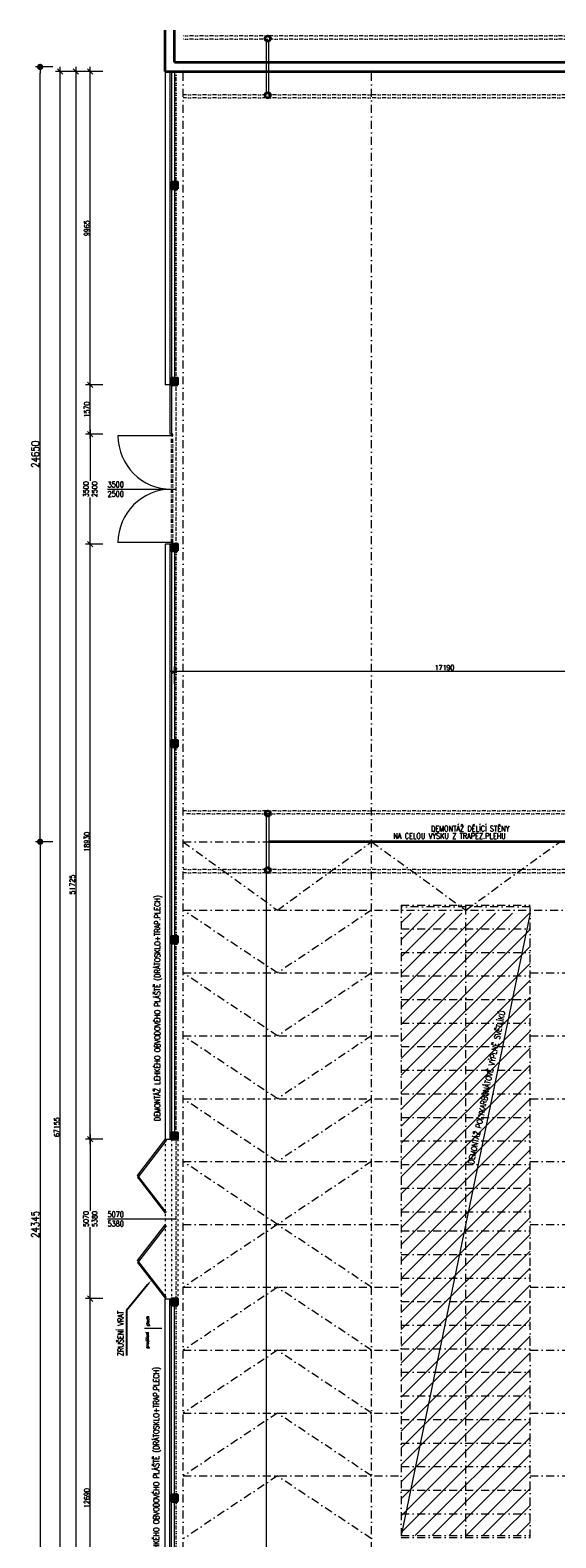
# Model space of a CAD drawing. Header units: millimetres. Extents: x -485339 to 286898, y -1189934 to 1602269.
# Tile 158 of 230: x -144751 to -128014, y -614408 to -566445. Entities that reach past the tile are written whole.
import ezdxf
from ezdxf import colors
from ezdxf.entities.mleader import LeaderData, LeaderLine
from ezdxf.math import Vec2, Vec3

# ---------------------------------------------------------------- set-up
doc = ezdxf.new("R2010")
doc.units = ezdxf.units.MM
doc.header["$LTSCALE"] = 10
for name, pattern in [('DASHDOT', [25.4, 12.7, -6.35, 0, -6.35]), ('DASHED', [19.05, 12.7, -6.35]), ('DĚLICÍ2', [15.875, 6.35, -3.175, 0, -3.175, 0, -3.175]), ('ČÁRKOVANÁ2', [9.525, 6.35, -3.175])]:
    doc.linetypes.add(name, pattern=pattern)
doc.layers.get('Defpoints').update_dxf_attribs({"lineweight": 0})
for name, color, linetype, lineweight, true_color in [('BOUR_DVEŘE', 7, 'Continuous', 18, 0x4ccd32), ('BOUR_OBV.PLÁŠT', 7, 'Continuous', 18, 0x4ccd32), ('BOUR_ČÁRY_OBRYS', 7, 'Continuous', 35, 0x4ccd32), ('BOUR_ŠRAFY', 7, 'Continuous', 18, 0x4ccd32), ('BOURÁNÍ_POPIS', 7, 'Continuous', 18, 0x4ccd32)]:
    doc.layers.add(name, color=color, linetype=linetype, lineweight=lineweight, true_color=true_color)
for name, color, linetype, lineweight in [('St__otvory_dveře', 40, 'Continuous', 18), ('St_kóty', 132, 'Continuous', 18), ('St_lehký obvodový plášť', 152, 'Continuous', 18), ('St_popis_otvory', 40, 'Continuous', 18), ('St_sloupy_konstrukce haly', 5, 'Continuous', 35), ('St_sloupy_opláštění_půdorys', 25, 'Continuous', 35), ('St_čáry_nad', 250, 'DĚLICÍ2', 18), ('St_čáry_obrys', 5, 'Continuous', 35), ('St_čáry_osy', 250, 'DASHDOT', 18), ('St_čáry_plné', 250, 'Continuous', 18), ('St_čáry_pod', 250, 'ČÁRKOVANÁ2', 18)]:
    doc.layers.add(name, color=color, linetype=linetype, lineweight=lineweight)
doc.styles.get("Standard").update_dxf_attribs({"font": 'simplex.shx', "width": 0.8})
doc.linetypes.add('ZIGZAG', pattern='A,0.00254,-5.08,[131,ltypeshp.shx,S=5.08,R=0,X=-5.08,Y=0],-10.16,[131,ltypeshp.shx,S=5.08,R=180,X=5.08,Y=0],-5.08', length=20.32254)
doc.dimstyles.new('stavebníM100', dxfattribs={"dimtxt": 165, "dimasz": 170, "dimexe": 150, "dimexo": 100, "dimgap": 30, "dimtad": 1, "dimdec": 0, "dimtxsty": 'Standard', "dimblk": 'OBLIQUE', "dimcen": -2.5, "dimdle": 150, "dimclrd": 256, "dimclre": 256, "dimclrt": 256, "dimadec": 4, "dimazin": 0, "dimtfac": 1, "dimtdec": 0, "dimtmove": 2, "dimatfit": 3, "dimldrblk": 'OBLIQUE', "dimfxl": 400, "dimfxlon": 1, "dimlwd": -1, "dimlwe": -1, "dimarcsym": 0})
doc.dimstyles.new('stavebníM100_modul', dxfattribs={"dimtxt": 250, "dimasz": 200, "dimexe": 150, "dimexo": 100, "dimgap": 30, "dimtad": 1, "dimdec": 0, "dimtxsty": 'Standard', "dimblk": 'DOT', "dimcen": -2.5, "dimdle": 150, "dimclrd": 256, "dimclre": 256, "dimclrt": 256, "dimadec": 4, "dimazin": 0, "dimtfac": 1, "dimtdec": 0, "dimtmove": 2, "dimatfit": 3, "dimldrblk": 'OBLIQUE', "dimfxl": 400, "dimfxlon": 1, "dimlwd": -1, "dimlwe": -1, "dimarcsym": 0})

# ---------------------------------------------------------------- blocks, each defined once
blk = doc.blocks.new('G$C0F2906C7')
at = {"layer": 'St_sloupy_opláštění_půdorys', "ltscale": 2}
blk.add_lwpolyline([(-105, -105), (105, -105), (105, 105), (-105, 105)], close=True, dxfattribs=at)
for points in [[(-105, 105), (105, -105)], [(105, 105), (-105, -105)]]:
    blk.add_lwpolyline(points, dxfattribs=at)
blk = doc.blocks.new('G$CD8A98CDB')
at = {"layer": 'St_sloupy_konstrukce haly', "color": 250, "lineweight": 18, "ltscale": 2}
for points in [[(-825, 0), (825, 0)], [(-825, -80), (825, -80)]]:
    blk.add_lwpolyline(points, dxfattribs=at)
at = {"layer": 'St_sloupy_konstrukce haly', "ltscale": 2}
for centre in [(-900, -40), (900, -40)]:
    blk.add_circle(centre, 85, dxfattribs=at)
blk = doc.blocks.new('G$C7F8F446A')
at = {"layer": 'St_čáry_plné', "color": 0, "linetype": 'ByBlock', "ltscale": 2}
for p, q in [((20055, 4100), (-55, 4100)), ((-55, 0), (20055, 0))]:
    blk.add_line(p, q, dxfattribs=at)
for points in [[(-55, 4100), (-55, 0)], [(695, 4100), (695, 0)], [(1445, 4100), (1445, 0)], [(2195, 4100), (2195, 0)], [(2945, 4100), (2945, 0)], [(3695, 4100), (3695, 0)], [(4445, 4100), (4445, 0)], [(5195, 4100), (5195, 0)], [(5945, 4100), (5945, 0)], [(6695, 4100), (6695, 0)], [(7445, 4100), (7445, 0)], [(8195, 4100), (8195, 0)], [(8945, 4100), (8945, 0)], [(9695, 4100), (9695, 0)], [(10305, 4100), (10305, 0)], [(11055, 4100), (11055, 0)], [(11805, 4100), (11805, 0)], [(12555, 4100), (12555, 0)], [(13305, 4100), (13305, 0)], [(14055, 4100), (14055, 0)], [(14805, 4100), (14805, 0)], [(15555, 4100), (15555, 0)], [(16305, 4100), (16305, 0)], [(17055, 4100), (17055, 0)], [(17805, 4100), (17805, 0)], [(18555, 4100), (18555, 0)], [(19305, 4100), (19305, 0)], [(20055, 4100), (20055, 0)], [(-55, 2050), (20000, 2050)]]:
    blk.add_lwpolyline(points, dxfattribs=at)
at = {"layer": 'St_čáry_pod', "color": 0, "linetype": 'ByBlock', "ltscale": 2}
for p, q in [((0, 4100), (0, 0)), ((20000, 0), (20000, 4100))]:
    blk.add_line(p, q, dxfattribs=at)
blk = doc.blocks.new('*U3699')
at = {"layer": 'St_čáry_osy', "ltscale": 2}
blk.add_lwpolyline([(3000, 1000), (0, -1000), (-3000, 1000)], dxfattribs=at)
blk = doc.blocks.new('*U3700')
at = {"layer": 'Defpoints', "ltscale": 2}
for p in [(0, 0), (0, -2000), (0, -4000), (0, -6000), (0, -8000)]:
    blk.add_blockref('*U3699', p, dxfattribs=at)
blk = doc.blocks.new('*U3702')
at = {"layer": 'St_čáry_osy', "ltscale": 2}
blk.add_lwpolyline([(3000, 1000), (0, -1000), (-3000, 1000)], dxfattribs=at)
blk = doc.blocks.new('*U3701')
at = {"layer": 'Defpoints', "ltscale": 2}
for p in [(0, 0), (0, -2000), (0, -4000), (0, -6000), (0, -8000)]:
    blk.add_blockref('*U3702', p, dxfattribs=at)
blk = doc.blocks.new('*U3709')
at = {"layer": 'St_čáry_osy', "ltscale": 2}
for points in [[(-3950, 8000), (9058, 8000)], [(-3950, 6000), (9058, 6000)], [(-3950, 4000), (9058, 4000)], [(-3950, 2000), (9058, 2000)], [(-3950, 0), (9058, 0)], [(-3950, -2000), (9058, -2000)], [(-3950, -4000), (9058, -4000)], [(-3950, -6000), (9058, -6000)], [(-3950, -8000), (9058, -8000)]]:
    blk.add_lwpolyline(points, dxfattribs=at)
blk = doc.blocks.new('*U3710')
at = {"layer": 'St_čáry_osy', "ltscale": 2}
blk.add_blockref('*U3709', (0, 0), dxfattribs=at)
blk = doc.blocks.new('G$CBBA53EB2')
at = {"layer": 'St__otvory_dveře', "color": 0, "ltscale": 2}
for points in [[(-2492, -50), (-1354, 833), (-1385, 872), (-2523, -10)], [(-1394, 802), (-1354, 833), (-1385, 872), (-1425, 841)], [(-217, -50), (-1354, 833), (-1324, 872), (-186, -10)], [(-1315, 802), (-1354, 833), (-1324, 872), (-1284, 841)], [(217, -50), (1354, 833), (1324, 872), (186, -10)], [(1315, 802), (1354, 833), (1324, 872), (1284, 841)], [(2492, -50), (1354, 833), (1385, 872), (2523, -10)], [(1394, 802), (1354, 833), (1385, 872), (1425, 841)], [(-2492, -50), (-2453, -19), (-2483, 20), (-2523, -10)], [(-217, -50), (-256, -19), (-226, 20), (-186, -10)], [(217, -50), (256, -19), (226, 20), (186, -10)], [(2492, -50), (2453, -19), (2483, 20), (2523, -10)]]:
    blk.add_lwpolyline(points, close=True, dxfattribs=at)
blk = doc.blocks.new('G$CDBD9C03B')
at = {"layer": 'St__otvory_dveře', "ltscale": 2}
for points in [[(-50, 0), (-50, -50), (0, -50), (0, 0)], [(-50, -3450), (-50, -3500), (0, -3500), (0, -3450)]]:
    blk.add_lwpolyline(points, close=True, dxfattribs=at)
for points in [[(-50, -50), (-1750, -50)], [(-50, -3450), (-1750, -3450)]]:
    blk.add_lwpolyline(points, dxfattribs=at)
at = {"layer": 'St__otvory_dveře', "linetype": 'DĚLICÍ2', "ltscale": 2}
for points in [[(-50, -3450), (-50, -50)], [(0, -3450), (0, -50)]]:
    blk.add_lwpolyline(points, dxfattribs=at)
at = {"layer": 'St__otvory_dveře'}
for centre, start, end in [((-50, -50), 180, 270), ((-50, -3450), 90, 180)]:
    blk.add_arc(centre, 1700, start, end, dxfattribs=at)
blk = doc.blocks.new('_OBLIQUE')
at = {"color": 0, "linetype": 'ByBlock'}
blk.add_line((-0.5, -0.5), (0.5, 0.5), dxfattribs=at)
blk = doc.blocks.new('*D4099')
at = {"layer": 'Defpoints', "color": 0}
for p in [(-142835, -606799), (-140255, -606799), (-140555, -619489)]:
    blk.add_point(p, dxfattribs=at)
at = {"layer": 'St_kóty'}
for p, q in [((-142835, -619639), (-142835, -606649)), ((-142435, -606799), (-142985, -606799)), ((-142435, -619489), (-142985, -619489))]:
    blk.add_line(p, q, dxfattribs=at)
at = {"layer": 'St_kóty', "linetype": 'ByBlock', "xscale": 170, "yscale": 170, "zscale": 170}
for p, rotation in [((-142835, -606799), 90), ((-142835, -619489), 270)]:
    blk.add_blockref('_OBLIQUE', p, dxfattribs=dict(at, rotation=rotation))
at = {"layer": 'St_kóty', "insert": (-142947, -613144), "char_height": 165, "attachment_point": 5, "rotation": 90}
blk.add_mtext('12690', dxfattribs=at)
blk = doc.blocks.new('*D4100')
at = {"layer": 'Defpoints', "color": 0}
for p in [(-142835, -601729), (-140255, -601729), (-140255, -606799)]:
    blk.add_point(p, dxfattribs=at)
at = {"layer": 'St_kóty'}
for p, q in [((-142435, -601729), (-142985, -601729)), ((-142835, -601579), (-142835, -604002)), ((-142835, -606949), (-142835, -604527)), ((-142435, -606799), (-142985, -606799))]:
    blk.add_line(p, q, dxfattribs=at)
at = {"layer": 'St_kóty', "linetype": 'ByBlock', "xscale": 170, "yscale": 170, "zscale": 170}
for p, rotation in [((-142835, -601729), 90), ((-142835, -606799), 270)]:
    blk.add_blockref('_OBLIQUE', p, dxfattribs=dict(at, rotation=rotation))
at = {"layer": 'St_kóty', "insert": (-142835, -604264), "char_height": 165, "attachment_point": 5, "rotation": 90}
blk.add_mtext('5070\\P5380', dxfattribs=at)
blk = doc.blocks.new('*D4101')
at = {"layer": 'Defpoints', "color": 0}
for p in [(-142835, -582799), (-140255, -582799), (-140255, -601729)]:
    blk.add_point(p, dxfattribs=at)
at = {"layer": 'St_kóty'}
for p, q in [((-142835, -601879), (-142835, -582649)), ((-142435, -582799), (-142985, -582799)), ((-142435, -601729), (-142985, -601729))]:
    blk.add_line(p, q, dxfattribs=at)
at = {"layer": 'St_kóty', "linetype": 'ByBlock', "xscale": 170, "yscale": 170, "zscale": 170}
for p, rotation in [((-142835, -582799), 90), ((-142835, -601729), 270)]:
    blk.add_blockref('_OBLIQUE', p, dxfattribs=dict(at, rotation=rotation))
at = {"layer": 'St_kóty', "insert": (-142947, -592264), "char_height": 165, "attachment_point": 5, "rotation": 90}
blk.add_mtext('18930', dxfattribs=at)
blk = doc.blocks.new('*D4102')
at = {"layer": 'Defpoints', "color": 0}
for p in [(-142835, -579299), (-140230, -579299), (-140255, -582799)]:
    blk.add_point(p, dxfattribs=at)
at = {"layer": 'St_kóty'}
for p, q in [((-142435, -579299), (-142985, -579299)), ((-142835, -579149), (-142835, -580787)), ((-142835, -582949), (-142835, -581312)), ((-142435, -582799), (-142985, -582799))]:
    blk.add_line(p, q, dxfattribs=at)
at = {"layer": 'St_kóty', "linetype": 'ByBlock', "xscale": 170, "yscale": 170, "zscale": 170}
for p, rotation in [((-142835, -579299), 90), ((-142835, -582799), 270)]:
    blk.add_blockref('_OBLIQUE', p, dxfattribs=dict(at, rotation=rotation))
at = {"layer": 'St_kóty', "insert": (-142835, -581049), "char_height": 165, "attachment_point": 5, "rotation": 90}
blk.add_mtext('3500\\P2500', dxfattribs=at)
blk = doc.blocks.new('*D4103')
at = {"layer": 'Defpoints', "color": 0}
for p in [(-142835, -577729), (-140455, -577729), (-140230, -579299)]:
    blk.add_point(p, dxfattribs=at)
at = {"layer": 'St_kóty'}
for p, q in [((-142435, -577729), (-142985, -577729)), ((-142835, -579449), (-142835, -577579)), ((-142435, -579299), (-142985, -579299))]:
    blk.add_line(p, q, dxfattribs=at)
at = {"layer": 'St_kóty', "linetype": 'ByBlock', "xscale": 170, "yscale": 170, "zscale": 170}
for p, rotation in [((-142835, -577729), 90), ((-142835, -579299), 270)]:
    blk.add_blockref('_OBLIQUE', p, dxfattribs=dict(at, rotation=rotation))
at = {"layer": 'St_kóty', "insert": (-142947, -578514), "char_height": 165, "attachment_point": 5, "rotation": 90}
blk.add_mtext('1570', dxfattribs=at)
blk = doc.blocks.new('*D4104')
at = {"layer": 'Defpoints', "color": 0}
for p in [(-142835, -567764), (-140455, -567764), (-140455, -577729)]:
    blk.add_point(p, dxfattribs=at)
at = {"layer": 'St_kóty'}
for p, q in [((-142435, -567764), (-142985, -567764)), ((-142835, -577879), (-142835, -567614)), ((-142435, -577729), (-142985, -577729))]:
    blk.add_line(p, q, dxfattribs=at)
at = {"layer": 'St_kóty', "linetype": 'ByBlock', "xscale": 170, "yscale": 170, "zscale": 170}
for p, rotation in [((-142835, -567764), 90), ((-142835, -577729), 270)]:
    blk.add_blockref('_OBLIQUE', p, dxfattribs=dict(at, rotation=rotation))
at = {"layer": 'St_kóty', "insert": (-142947, -572747), "char_height": 165, "attachment_point": 5, "rotation": 90}
blk.add_mtext('9965', dxfattribs=at)
blk = doc.blocks.new('*D4105')
at = {"layer": 'Defpoints', "color": 0}
for p in [(-140455, -567764), (-143295, -619489), (-140555, -619489)]:
    blk.add_point(p, dxfattribs=at)
at = {"layer": 'St_kóty'}
for p, q in [((-142895, -567764), (-143445, -567764)), ((-143295, -567614), (-143295, -619639)), ((-142895, -619489), (-143445, -619489))]:
    blk.add_line(p, q, dxfattribs=at)
at = {"layer": 'St_kóty', "linetype": 'ByBlock', "xscale": 170, "yscale": 170, "zscale": 170}
for p, rotation in [((-143295, -567764), 90), ((-143295, -619489), 270)]:
    blk.add_blockref('_OBLIQUE', p, dxfattribs=dict(at, rotation=rotation))
at = {"layer": 'St_kóty', "insert": (-143407, -593627), "char_height": 165, "attachment_point": 5, "rotation": 90}
blk.add_mtext('51725', dxfattribs=at)
blk = doc.blocks.new('*D4107')
at = {"layer": 'Defpoints', "color": 0}
for p in [(-143791, -567764), (-140455, -567764), (-140555, -634919)]:
    blk.add_point(p, dxfattribs=at)
at = {"layer": 'St_kóty'}
for p, q in [((-143391, -567764), (-143941, -567764)), ((-143791, -635069), (-143791, -567614)), ((-143391, -634919), (-143941, -634919))]:
    blk.add_line(p, q, dxfattribs=at)
at = {"layer": 'St_kóty', "linetype": 'ByBlock', "xscale": 170, "yscale": 170, "zscale": 170}
for p, rotation in [((-143791, -567764), 90), ((-143791, -634919), 270)]:
    blk.add_blockref('_OBLIQUE', p, dxfattribs=dict(at, rotation=rotation))
at = {"layer": 'St_kóty', "insert": (-143904, -601342), "char_height": 165, "attachment_point": 5, "rotation": 90}
blk.add_mtext('67155', dxfattribs=at)
blk = doc.blocks.new('_Dot')
at = {"color": 0, "linetype": 'ByBlock', "lineweight": -2}
blk.add_line((-0.5, 0), (-1, 0), dxfattribs=at)
at = {"color": 0, "linetype": 'ByBlock', "const_width": 0.5}
blk.add_lwpolyline([(-0.25, 0, 1), (0.25, 0, 1)], format="xyb", close=True, dxfattribs=at)
blk = doc.blocks.new('*D4109')
at = {"layer": 'Defpoints', "color": 0}
for p in [(-144432, -567615), (-137148, -567615), (-137145, -592264)]:
    blk.add_point(p, dxfattribs=at)
at = {"layer": 'St_kóty'}
for p, q in [((-144032, -567615), (-144582, -567615)), ((-144432, -592064), (-144432, -567815)), ((-144032, -592264), (-144582, -592264))]:
    blk.add_line(p, q, dxfattribs=at)
at = {"layer": 'St_kóty', "xscale": 200, "yscale": 200, "zscale": 200}
for p, rotation in [((-144432, -567615), 90), ((-144432, -592264), 270)]:
    blk.add_blockref('_Dot', p, dxfattribs=dict(at, rotation=rotation))
at = {"layer": 'St_kóty', "insert": (-144587, -579939), "char_height": 250, "attachment_point": 5, "rotation": 90}
blk.add_mtext('24650', dxfattribs=at)
blk = doc.blocks.new('*D4110')
at = {"layer": 'Defpoints', "color": 0}
for p in [(-137225, -592264), (-144432, -616609), (-137225, -616609)]:
    blk.add_point(p, dxfattribs=at)
at = {"layer": 'St_kóty'}
for p, q in [((-144032, -592264), (-144582, -592264)), ((-144432, -592464), (-144432, -616409)), ((-144032, -616609), (-144582, -616609))]:
    blk.add_line(p, q, dxfattribs=at)
at = {"layer": 'St_kóty', "xscale": 200, "yscale": 200, "zscale": 200}
for p, rotation in [((-144432, -592264), 90), ((-144432, -616609), 270)]:
    blk.add_blockref('_Dot', p, dxfattribs=dict(at, rotation=rotation))
at = {"layer": 'St_kóty', "insert": (-144587, -604437), "char_height": 250, "attachment_point": 5, "rotation": 90}
blk.add_mtext('24345', dxfattribs=at)
blk = doc.blocks.new('*D4235')
at = {"layer": 'Defpoints', "color": 0}
for p in [(-122965, -586839), (-122965, -587947), (-140155, -590126)]:
    blk.add_point(p, dxfattribs=at)
at = {"layer": 'St_kóty'}
for p, q in [((-140305, -586839), (-122815, -586839)), ((-140155, -587239), (-140155, -586689)), ((-122965, -587239), (-122965, -586689))]:
    blk.add_line(p, q, dxfattribs=at)
at = {"layer": 'St_kóty', "linetype": 'ByBlock', "xscale": 170, "yscale": 170, "zscale": 170, "rotation": 180}
blk.add_blockref('_OBLIQUE', (-140155, -586839), dxfattribs=at)
at = {"layer": 'St_kóty', "linetype": 'ByBlock', "xscale": 170, "yscale": 170, "zscale": 170}
blk.add_blockref('_OBLIQUE', (-122965, -586839), dxfattribs=at)
at = {"layer": 'St_kóty', "insert": (-131560, -586726), "char_height": 165, "attachment_point": 5}
blk.add_mtext('17190', dxfattribs=at)

msp = doc.modelspace()

# ---------------------------------------------------------------- hatches: boundary and pattern name
at = {"layer": 'BOUR_ŠRAFY', "linetype": 'DASHED'}
h = msp.add_hatch(dxfattribs=at)
h.set_pattern_fill('ANSI31', color=256, scale=120)
h.set_pattern_definition([(45, (12000, 0), (-269.40768, 269.40768), [])])
h.paths.add_polyline_path([(-132934.2, -614336.7), (-128834.2, -614336.7), (-128834.2, -594536.7), (-132934.2, -594536.7)])

# ---------------------------------------------------------------- linework, layer by layer
at = {"layer": 'BOUR_DVEŘE'}
msp.add_lwpolyline([(-142290.5, -604264.2), (-140099.9, -604264.2)], dxfattribs=at)
at = {"layer": 'BOUR_OBV.PLÁŠT'}
for points in [[(-140304.9, -591856.4), (-140304.9, -601729.2)], [(-140254.9, -591856.4), (-140254.9, -601729.2)], [(-140304.9, -619489.2), (-140304.9, -606799.2)], [(-140254.9, -619489.2), (-140254.9, -606799.2)]]:
    msp.add_lwpolyline(points, dxfattribs=at)
at = {"layer": 'BOUR_ČÁRY_OBRYS', "linetype": 'ZIGZAG', "lineweight": 35, "ltscale": 0.5}
msp.add_lwpolyline([(-122964.9, -592264.2), (-137144.9, -592264.2)], dxfattribs=at)
at = {"layer": 'BOURÁNÍ_POPIS'}
msp.add_lwpolyline([(-128834.2, -594536.7), (-132934.2, -614336.7)], dxfattribs=at)
at = {"layer": 'Defpoints', "ltscale": 2}
for points in [[(-137224.9, -616609.2), (-137224.9, -592264.2)], [(-141104.9, -607739.2), (-140554.9, -607739.2)]]:
    msp.add_lwpolyline(points, dxfattribs=at)
at = {"layer": 'St_lehký obvodový plášť'}
for points in [[(-140304.9, -567764.4), (-140304.9, -579299.2)], [(-140254.9, -567764.4), (-140254.9, -579299.2)], [(-140254.9, -579299.2), (-140304.9, -579299.2)], [(-140304.9, -582799.2), (-140304.9, -591856.4)], [(-140254.9, -582799.2), (-140254.9, -591856.4)]]:
    msp.add_lwpolyline(points, dxfattribs=at)
at = {"layer": 'St_popis_otvory'}
msp.add_lwpolyline([(-142290.5, -581049.2), (-140099.9, -581049.2)], dxfattribs=at)
at = {"layer": 'St_čáry_nad', "ltscale": 2}
for points in [[(-43925.2, -566629.7), (-139882.7, -566629.7)], [(-43925.2, -566729.7), (-139882.7, -566729.7)], [(-140099.9, -619539.2), (-140099.9, -567764.4)], [(-43825.2, -568501.7), (-139882.7, -568501.7)], [(-43825.2, -568601.7), (-139882.7, -568601.7)], [(-43825.2, -591279.2), (-139879.9, -591279.2)], [(-46557.7, -591379.2), (-139879.9, -591379.2)], [(-43825.2, -593149.2), (-139879.9, -593149.2)], [(-43825.2, -593249.2), (-139879.9, -593249.2)]]:
    msp.add_lwpolyline(points, dxfattribs=at)
at = {"layer": 'St_čáry_nad'}
for points in [[(-140454.9, -601729.2), (-140454.9, -606799.2)], [(-140254.9, -601729.2), (-140254.9, -606799.2)], [(-140044.9, -601729.2), (-140044.9, -606799.2)]]:
    msp.add_lwpolyline(points, dxfattribs=at)
at = {"layer": 'St_čáry_obrys'}
for points in [[(-140454.9, -567764.4), (-140454.9, -566445.3)], [(-140154.9, -567464.4), (-140154.9, -566445.3)]]:
    msp.add_lwpolyline(points, dxfattribs=at)
at = {"layer": 'St_čáry_obrys', "ltscale": 2}
for points in [[(-140454.9, -567764.4), (-43625.2, -567764.4)], [(-140154.9, -567464.4), (-43925.2, -567464.4)]]:
    msp.add_lwpolyline(points, dxfattribs=at)
at = {"layer": 'St_čáry_osy', "ltscale": 2}
for points in [[(-139879.9, -634619.2), (-139879.9, -567627.2)], [(-133879.9, -634619.2), (-133879.9, -567627.2)], [(-139879.9, -592264.2), (-43825.2, -592251.4)], [(-139879.9, -592264.2), (-136879.9, -594436.7), (-133879.9, -592264.2)], [(-133879.9, -592264.2), (-130884.2, -594436.7), (-127879.9, -592264.2)], [(-139879.9, -594436.7), (-43825.2, -594423.9)], [(-139879.9, -596436.7), (-132934.2, -596436.7)], [(-139879.9, -598436.7), (-132934.2, -598436.7)], [(-139879.9, -600436.7), (-132934.2, -600436.7)], [(-139879.9, -602436.7), (-132934.2, -602436.7)], [(-139879.9, -604436.7), (-132934.2, -604436.7)], [(-139879.9, -606436.7), (-132934.2, -606436.7)], [(-139879.9, -608436.7), (-132934.2, -608436.7)], [(-139879.9, -610436.7), (-132934.2, -610436.7)], [(-139879.9, -612436.7), (-132934.2, -612436.7)]]:
    msp.add_lwpolyline(points, dxfattribs=at)
at = {"layer": 'St_čáry_plné', "ltscale": 2}
for points in [[(-140454.9, -567764.4), (-140454.9, -577729.2)], [(-140254.9, -567764.4), (-140254.9, -579299.2)], [(-140154.9, -567764.4), (-140154.9, -571279.2)], [(-140154.9, -571489.2), (-140154.9, -577519.2)], [(-140454.9, -582799.2), (-140454.9, -601729.2)], [(-140254.9, -582799.2), (-140254.9, -601539.2)], [(-140154.9, -583009.2), (-140154.9, -589039.2)], [(-140154.9, -589249.2), (-140154.9, -595279.2)], [(-140154.9, -595489.2), (-140154.9, -601519.2)], [(-140454.9, -601729.2), (-140254.9, -601729.2)], [(-140454.9, -619489.2), (-140454.9, -606799.2)], [(-140454.9, -606799.2), (-140254.9, -606799.2)], [(-140254.9, -619489.2), (-140254.9, -606989.2)], [(-140154.9, -613039.2), (-140154.9, -607009.2)], [(-140154.9, -619279.2), (-140154.9, -613249.2)]]:
    msp.add_lwpolyline(points, dxfattribs=at)
at = {"layer": 'St_čáry_plné'}
for points in [[(-140254.9, -577729.2), (-140454.9, -577729.2)], [(-140254.9, -582799.2), (-140454.9, -582799.2)]]:
    msp.add_lwpolyline(points, dxfattribs=at)

# ---------------------------------------------------------------- block references
at = {"layer": 'BOUR_DVEŘE', "ltscale": 2, "rotation": 90.00000000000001}
msp.add_blockref('G$CBBA53EB2', (-140465.4, -604262.2), dxfattribs=at)
at = {"layer": 'St__otvory_dveře'}
msp.add_blockref('G$CDBD9C03B', (-140204.9, -579299.2), dxfattribs=at)
at = {"layer": 'St_sloupy_konstrukce haly', "ltscale": 2, "rotation": 90}
for p in [(-137227.7, -567614.7), (-137224.9, -592264.2)]:
    msp.add_blockref('G$CD8A98CDB', p, dxfattribs=at)
at = {"layer": 'St_sloupy_opláštění_půdorys', "ltscale": 2, "rotation": 90}
for p in [(-140149.9, -571384.2), (-140149.9, -577624.2), (-140149.9, -582904.2), (-140149.9, -589144.2), (-140149.9, -595384.2), (-140149.9, -601624.2), (-140149.9, -606904.2), (-140149.9, -613144.2)]:
    msp.add_blockref('G$C0F2906C7', p, dxfattribs=at)
at = {"layer": 'St_čáry_osy', "ltscale": 2}
for name, p in [('*U3700', (-136879.9, -595436.7)), ('*U3710', (-124884.2, -604436.7))]:
    msp.add_blockref(name, p, dxfattribs=at)
at = {"layer": 'St_čáry_osy', "ltscale": 2, "rotation": 90}
msp.add_blockref('G$C7F8F446A', (-128834.2, -614336.7), dxfattribs=at)
at = {"layer": 'St_čáry_osy', "ltscale": 2, "xscale": -1, "rotation": 180}
msp.add_blockref('*U3701', (-136879.9, -613436.7), dxfattribs=at)

# ---------------------------------------------------------------- texts
at = {"layer": 'BOUR_DVEŘE', "insert": (-142026.6, -604264.2), "char_height": 180, "width": 1342.526, "attachment_point": 5}
msp.add_mtext('5070\\P5380', dxfattribs=at)
at = {"layer": 'BOURÁNÍ_POPIS', "width": 0.8}
for s, p in [('DEMONTÁŽ DĚLÍCÍ STĚNY ', (-131991.1, -591935.4)), ('NA CELOU VÝŠKU Z TRAPEZ.PLEHU', (-133190.6, -592169.5))]:
    msp.add_text(s, height=180, dxfattribs=at).set_placement(p)
for s, rotation, p in [('DEMONTÁŽ LEHKÉHO OBVODOVÉHO PLÁŠTĚ (DRÁTOSKLO+TRAP.PLECH)', 90, (-140608.9, -601149.4)), ('DEMONTÁŽ POLYKARBONÁTOVÉ VÝPLNĚ SVĚTLÍKŮ', 78.30106, (-130628.1, -602524.8)), ('DEMONTÁŽ LEHKÉHO OBVODOVÉHO PLÁŠTĚ (DRÁTOSKLO+TRAP.PLECH)', 90, (-140646.8, -616160))]:
    msp.add_text(s, height=180, rotation=rotation, dxfattribs=at).set_placement(p)
at = {"layer": 'Defpoints', "ltscale": 2, "width": 0.8}
for s, p in [('plech', (-140960.1, -607664.1)), ('prosklení', (-140973.3, -608382.3))]:
    msp.add_text(s, height=100, rotation=90, dxfattribs=at).set_placement(p)
at = {"layer": 'St_popis_otvory', "insert": (-142026.6, -581049.2), "char_height": 180, "width": 1342.526, "attachment_point": 5}
msp.add_mtext('3500\\P2500', dxfattribs=at)

# ---------------------------------------------------------------- dimensions: what is measured, and where the dimension line sits
at = {"layer": 'St_kóty'}
for base, p1, p2, dimstyle, picture, middle in [((-144431.9349, -567614.6713), (-137144.8823, -592264.236), (-137147.7395, -567614.6713), 'stavebníM100_modul', '*D4109', (-144586.9349, -579939.4537)), ((-143791.1, -567764.4), (-140554.9, -634919.2), (-140454.9, -567764.4), 'stavebníM100', '*D4107', (-143903.6, -601341.8)), ((-143295, -619489.2), (-140454.9, -567764.4), (-140554.9, -619489.2), 'stavebníM100', '*D4105', (-143407.5, -593626.8)), ((-142834.7, -567764.4), (-140454.9, -577729.2), (-140454.9, -567764.4), 'stavebníM100', '*D4104', (-142947.2, -572746.8)), ((-142834.7, -577729.2), (-140229.9, -579299.2), (-140454.9, -577729.2), 'stavebníM100', '*D4103', (-142947.2, -578514.2)), ((-142834.7, -582799.2), (-140254.9, -601729.2), (-140254.9, -582799.2), 'stavebníM100', '*D4101', (-142947.2, -592264.2)), ((-144431.9, -616609.2), (-137224.9, -592263.9), (-137224.9, -616609.2), 'stavebníM100_modul', '*D4110', (-144586.9, -604436.6)), ((-142834.7, -606799.2), (-140554.9, -619489.2), (-140254.9, -606799.2), 'stavebníM100', '*D4099', (-142947.2, -613144.2))]:
    dim = msp.add_linear_dim(base=base, p1=p1, p2=p2, angle=90, dimstyle=dimstyle, dxfattribs=at)
    dim.commit()
    dim.dimension.update_dxf_attribs({"geometry": picture, "text_midpoint": middle})
for base, p1, p2, text, picture, middle in [((-142834.7, -579299.2), (-140254.9, -582799.2), (-140229.9, -579299.2), '<>\\P2500', '*D4102', (-142834.7, -581049.2)), ((-142834.7, -601729.2), (-140254.9, -606799.2), (-140254.9, -601729.2), '<>\\P5380', '*D4100', (-142834.7, -604264.2))]:
    dim = msp.add_linear_dim(base=base, p1=p1, p2=p2, angle=90, text=text, dimstyle='stavebníM100', override={"dimtxsty": 'Standard'}, dxfattribs=at)
    dim.commit()
    dim.dimension.update_dxf_attribs({"geometry": picture, "text_midpoint": middle, "dimtype": 160})
dim = msp.add_linear_dim(base=(-122964.9, -586838.6), p1=(-140154.9, -590126.3), p2=(-122964.9, -587946.6), dimstyle='stavebníM100', dxfattribs=at)
dim.commit()
dim.dimension.update_dxf_attribs({"geometry": '*D4235', "text_midpoint": (-131559.9, -586726.1)})

# ---------------------------------------------------------------- leaders
at = {"layer": 'BOURÁNÍ_POPIS'}
ml = msp.add_multileader_mtext('Standard', dxfattribs=at)
ml.set_content('ZRUŠENÍ VRAT')
ml.set_leader_properties()
ml.build(insert=Vec2(0, 0))
ml.multileader.update_dxf_attribs({"text_left_attachment_type": 6, "text_right_attachment_type": 6, "arrow_head_size": 180})
ctx = ml.context
ctx.base_point, ctx.char_height, ctx.arrow_head_size, ctx.plane_origin, ctx.plane_x_axis, ctx.plane_y_axis = Vec3(-141682.5, -608748), 180, 180, Vec3(-142646.8, -606394.3), Vec3(0, 1), Vec3(-1, 0)
ctx.left_attachment, ctx.right_attachment, ctx.text_align_type = 6, 6, 2
notes = []
notes.append((ctx, [(0, (1, 1, 0), (-141682.5, -607172.6), (0, -1), 8, [(0, [(-140896.2, -606216.2)], 0, [])])]))
ctx.mtext.insert, ctx.mtext.text_direction, ctx.mtext.alignment, ctx.mtext.flow_direction = Vec3(-141960.2, -607182.6), Vec3(0, 1), 3, 5
for ctx, leaders in notes:
    for number, flags, end, landing, length, lines in leaders:
        leader = LeaderData()
        leader.index, (leader.has_last_leader_line, leader.has_dogleg_vector, leader.attachment_direction) = number, flags
        leader.last_leader_point, leader.dogleg_vector, leader.dogleg_length = Vec3(end), Vec3(landing), length
        for number, points, colour, breaks in lines:
            line = LeaderLine()
            line.index, line.vertices, line.color, line.breaks = number, Vec3.list(points), colors.encode_raw_color(colour), breaks
            leader.lines.append(line)
        ctx.leaders.append(leader)

doc.saveas('drawing.dxf')
